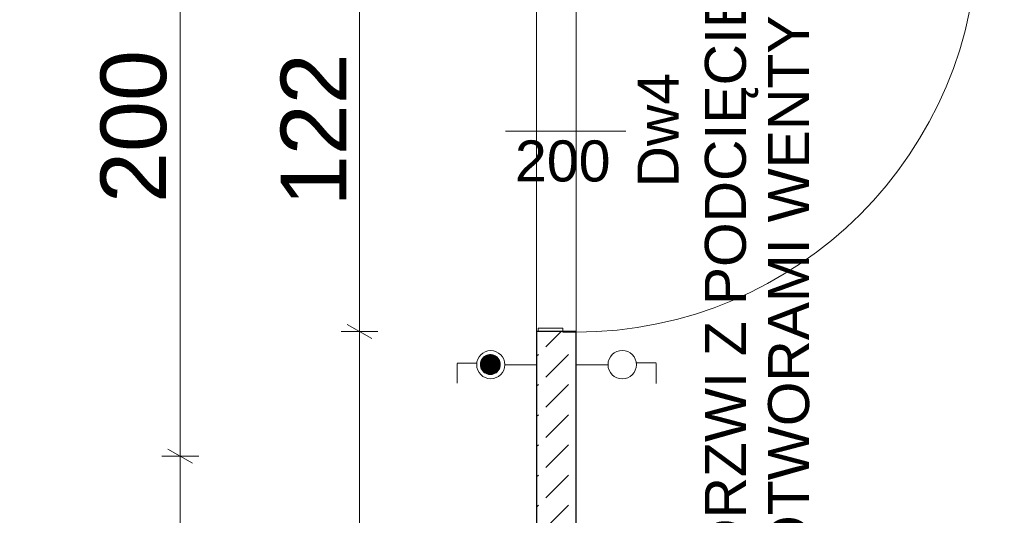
# Model space of a CAD drawing. Header units: centimetres. Extents: x -25572 to 23555, y -2435 to 15405.
# Tile 79 of 134: x 8306 to 8606, y 4508 to 4659. Entities that reach past the tile are written whole.
import ezdxf

# ---------------------------------------------------------------- set-up
doc = ezdxf.new("R2010")
doc.units = ezdxf.units.CM
doc.header["$MEASUREMENT"] = 0
for name, color, linetype, lineweight in [('820-G Rysunki Obrazki_Nr_pióra__1', 7, 'Continuous', 13), ('820-G Rysunki Obrazki_Nr_pióra__4', 7, 'Continuous', 13), ('Nowe_220-A Ściany_Nr_pióra__169', 7, 'Continuous', 5), ('Nowe_220-A Ściany_Nr_pióra__20', 1, 'Continuous', 13), ('Nowe_220-A Ściany_Nr_pióra__23', 7, 'Continuous', 15), ('Nowe_220-A Ściany_Nr_pióra__27', 7, 'Continuous', 25), ('Nowe_220-A Ściany_Nr_pióra__3', 7, 'Continuous', 13), ('Nowe_220-A Ściany_Nr_pióra__7', 7, 'Continuous', 13), ('Nowe_299-A Wymiary Opisy_Nr_pióra__161', 7, 'Continuous', 5), ('Nowe_299-A Wymiary Opisy_Nr_pióra__41', 7, 'Continuous', 15)]:
    doc.layers.add(name, color=color, linetype=linetype, lineweight=lineweight)
doc.layers.add('Nowe_220-A Ściany_Nr_pióra__45', color=7, linetype='Continuous', lineweight=15, true_color=0x40a5ff)
doc.layers.add('Nowe_299-A Wymiary Opisy', color=7, linetype='Continuous')
doc.styles.add('STYL_AUTOMATYCZNY_11', font='arial.ttf')
doc.styles.add('STYL_AUTOMATYCZNY_6', font='arial.ttf')
doc.dimstyles.new('STYL_AUTOMATYCZNY__2', dxfattribs={"dimtxt": 20, "dimasz": 5.7, "dimexe": 0.18, "dimexo": 0.0625, "dimgap": 0, "dimtad": 1, "dimdec": 0, "dimzin": 0, "dimdsep": 46, "dimtxsty": 'STYL_AUTOMATYCZNY_11', "dimblk": 'ARROWHEAD_2', "dimblk1": 'ARROWHEAD_2', "dimblk2": 'ARROWHEAD_2', "dimcen": 0.09, "dimse1": 1, "dimse2": 1, "dimclrd": 7, "dimclre": 7, "dimclrt": 7, "dimadec": 1, "dimazin": 0, "dimtfac": 1, "dimtdec": 4, "dimtmove": 0, "dimatfit": 3, "dimfxl": 0, "dimtolj": 1, "dimtzin": 0, "dimarcsym": 0})

# ---------------------------------------------------------------- blocks, each defined once
blk = doc.blocks.new('*D56')
at = {"layer": 'Nowe_299-A Wymiary Opisy_Nr_pióra__161', "color": 7, "linetype": 'Continuous', "lineweight": 5}
for p, q in [((8405.65, 4566.3), (8413.15, 4561.97)), ((8415.03, 4564.14), (8403.78, 4564.14)), ((8409.4, 4398.14), (8409.4, 4564.14)), ((8415.03, 4398.14), (8403.78, 4398.14)), ((8405.65, 4400.3), (8413.15, 4395.97)), ((8409.4, 4394.47), (8409.4, 4398.14))]:
    blk.add_line(p, q, dxfattribs=at)
at = {"layer": 'Nowe_299-A Wymiary Opisy_Nr_pióra__41', "color": 7, "lineweight": 15, "insert": (8405.4, 4458.26), "char_height": 20, "attachment_point": 7, "rotation": 90, "style": 'STYL_AUTOMATYCZNY_11'}
blk.add_mtext('\\A1;{\\pql;\\fArial|b0|i0|c238|p0;\\W1.000000;166}', dxfattribs=at)
blk = doc.blocks.new('ARROWHEAD_2')
at = {"color": 0, "linetype": 'Continuous', "lineweight": 0}
for p, q in [((-0.378, -0.655), (0.378, 0.655)), ((0, 0), (-1, 0))]:
    blk.add_line(p, q, dxfattribs=at)
blk = doc.blocks.new('*D57')
at = {"layer": 'Nowe_299-A Wymiary Opisy_Nr_pióra__161', "color": 7, "linetype": 'Continuous', "lineweight": 5}
for p, q in [((8415.03, 4686.14), (8403.78, 4686.14)), ((8405.65, 4688.3), (8413.15, 4683.97)), ((8409.4, 4564.14), (8409.4, 4686.14)), ((8405.65, 4566.3), (8413.15, 4561.97)), ((8415.03, 4564.14), (8403.78, 4564.14))]:
    blk.add_line(p, q, dxfattribs=at)
at = {"layer": 'Nowe_299-A Wymiary Opisy_Nr_pióra__41', "color": 7, "lineweight": 15, "insert": (8405.4, 4602.26), "char_height": 20, "attachment_point": 7, "rotation": 90, "style": 'STYL_AUTOMATYCZNY_11'}
blk.add_mtext('\\A1;{\\pql;\\fArial|b0|i0|c238|p0;\\W1.000000;122}', dxfattribs=at)
blk = doc.blocks.new('*D61')
at = {"layer": 'Nowe_299-A Wymiary Opisy_Nr_pióra__161', "color": 7, "linetype": 'Continuous', "lineweight": 5}
for p, q in [((8351.03, 4528.3), (8358.53, 4523.97)), ((8360.41, 4526.14), (8349.16, 4526.14)), ((8354.78, 4398.14), (8354.78, 4526.14)), ((8360.41, 4398.14), (8349.16, 4398.14)), ((8351.03, 4400.3), (8358.53, 4395.97)), ((8354.78, 4394.47), (8354.78, 4398.14))]:
    blk.add_line(p, q, dxfattribs=at)
at = {"layer": 'Nowe_299-A Wymiary Opisy_Nr_pióra__41', "color": 7, "lineweight": 15, "insert": (8350.78, 4439.26), "char_height": 20, "attachment_point": 7, "rotation": 90, "style": 'STYL_AUTOMATYCZNY_11'}
blk.add_mtext('\\A1;{\\pql;\\fArial|b0|i0|c238|p0;\\W1.000000;128}', dxfattribs=at)
blk = doc.blocks.new('*D62')
at = {"layer": 'Nowe_299-A Wymiary Opisy_Nr_pióra__161', "color": 7, "linetype": 'Continuous', "lineweight": 5}
for p, q in [((8351.03, 4728.3), (8358.53, 4723.97)), ((8360.41, 4726.14), (8349.16, 4726.14)), ((8354.78, 4526.14), (8354.78, 4726.14)), ((8351.03, 4528.3), (8358.53, 4523.97)), ((8360.41, 4526.14), (8349.16, 4526.14))]:
    blk.add_line(p, q, dxfattribs=at)
at = {"layer": 'Nowe_299-A Wymiary Opisy_Nr_pióra__41', "color": 7, "lineweight": 15, "insert": (8350.78, 4603.26), "char_height": 20, "attachment_point": 7, "rotation": 90, "style": 'STYL_AUTOMATYCZNY_11'}
blk.add_mtext('\\A1;{\\pql;\\fArial|b0|i0|c238|p0;\\W1.000000;200}', dxfattribs=at)

msp = doc.modelspace()

# ---------------------------------------------------------------- hatches: boundary and pattern name
at = {"layer": '820-G Rysunki Obrazki_Nr_pióra__1', "linetype": 'Continuous', "lineweight": 13}
for points in [[(8450.06, 4556.98), (8448.49, 4556.98), (8448.75, 4557.03)], [(8449.8, 4557.03), (8448.75, 4557.03), (8449.01, 4557.07)], [(8449.8, 4557.03), (8450.06, 4556.98), (8448.75, 4557.03)], [(8449.54, 4557.07), (8449.8, 4557.03), (8449.01, 4557.07)], [(8452.31, 4554.05), (8446.25, 4554.05), (8446.26, 4554.31)], [(8452.31, 4554.05), (8452.29, 4553.79), (8446.25, 4554.05)], [(8452.29, 4553.79), (8446.26, 4553.79), (8446.25, 4554.05)], [(8452.29, 4554.31), (8446.26, 4554.31), (8446.29, 4554.58)], [(8452.29, 4554.31), (8452.31, 4554.05), (8446.26, 4554.31)], [(8452.26, 4554.58), (8446.29, 4554.58), (8446.35, 4554.83)], [(8452.26, 4554.58), (8452.29, 4554.31), (8446.29, 4554.58)], [(8452.2, 4554.83), (8446.35, 4554.83), (8446.43, 4555.09)], [(8452.2, 4554.83), (8452.26, 4554.58), (8446.35, 4554.83)], [(8452.12, 4555.09), (8446.43, 4555.09), (8446.53, 4555.33)], [(8452.12, 4555.09), (8452.2, 4554.83), (8446.43, 4555.09)], [(8452.02, 4555.33), (8446.53, 4555.33), (8446.65, 4555.56)], [(8452.02, 4555.33), (8452.12, 4555.09), (8446.53, 4555.33)], [(8451.9, 4555.56), (8446.65, 4555.56), (8446.79, 4555.79)], [(8451.9, 4555.56), (8452.02, 4555.33), (8446.65, 4555.56)], [(8451.76, 4555.79), (8446.79, 4555.79), (8446.95, 4556)], [(8451.76, 4555.79), (8451.9, 4555.56), (8446.79, 4555.79)], [(8451.6, 4556), (8446.95, 4556), (8447.13, 4556.19)], [(8451.6, 4556), (8451.76, 4555.79), (8446.95, 4556)], [(8451.42, 4556.19), (8447.13, 4556.19), (8447.33, 4556.37)], [(8451.42, 4556.19), (8451.6, 4556), (8447.13, 4556.19)], [(8451.22, 4556.37), (8447.33, 4556.37), (8447.54, 4556.53)], [(8451.22, 4556.37), (8451.42, 4556.19), (8447.33, 4556.37)], [(8451.01, 4556.53), (8447.54, 4556.53), (8447.76, 4556.67)], [(8451.01, 4556.53), (8451.22, 4556.37), (8447.54, 4556.53)], [(8450.79, 4556.67), (8447.76, 4556.67), (8448, 4556.8)], [(8450.79, 4556.67), (8451.01, 4556.53), (8447.76, 4556.67)], [(8450.56, 4556.8), (8448, 4556.8), (8448.24, 4556.9)], [(8450.56, 4556.8), (8450.79, 4556.67), (8448, 4556.8)], [(8450.31, 4556.9), (8448.24, 4556.9), (8448.49, 4556.98)], [(8450.31, 4556.9), (8450.56, 4556.8), (8448.24, 4556.9)], [(8450.06, 4556.98), (8450.31, 4556.9), (8448.49, 4556.98)], [(8452.29, 4553.79), (8452.26, 4553.52), (8446.26, 4553.79)], [(8452.26, 4553.52), (8446.29, 4553.52), (8446.26, 4553.79)], [(8452.26, 4553.52), (8452.2, 4553.27), (8446.29, 4553.52)], [(8452.2, 4553.27), (8446.35, 4553.27), (8446.29, 4553.52)], [(8452.2, 4553.27), (8452.12, 4553.01), (8446.35, 4553.27)], [(8452.12, 4553.01), (8446.43, 4553.01), (8446.35, 4553.27)], [(8452.12, 4553.01), (8452.02, 4552.77), (8446.43, 4553.01)], [(8452.02, 4552.77), (8446.53, 4552.77), (8446.43, 4553.01)], [(8452.02, 4552.77), (8451.9, 4552.53), (8446.53, 4552.77)], [(8451.9, 4552.53), (8446.65, 4552.53), (8446.53, 4552.77)], [(8451.9, 4552.53), (8451.76, 4552.31), (8446.65, 4552.53)], [(8451.76, 4552.31), (8446.79, 4552.31), (8446.65, 4552.53)], [(8451.76, 4552.31), (8451.6, 4552.1), (8446.79, 4552.31)], [(8451.6, 4552.1), (8446.95, 4552.1), (8446.79, 4552.31)], [(8451.6, 4552.1), (8451.42, 4551.91), (8446.95, 4552.1)], [(8451.42, 4551.91), (8447.13, 4551.91), (8446.95, 4552.1)], [(8451.42, 4551.91), (8451.22, 4551.73), (8447.13, 4551.91)], [(8451.22, 4551.73), (8447.33, 4551.73), (8447.13, 4551.91)], [(8451.22, 4551.73), (8451.01, 4551.57), (8447.33, 4551.73)], [(8451.01, 4551.57), (8447.54, 4551.57), (8447.33, 4551.73)], [(8451.01, 4551.57), (8450.79, 4551.43), (8447.54, 4551.57)], [(8450.79, 4551.43), (8447.76, 4551.43), (8447.54, 4551.57)], [(8450.79, 4551.43), (8450.56, 4551.3), (8447.76, 4551.43)], [(8450.56, 4551.3), (8448, 4551.3), (8447.76, 4551.43)], [(8450.56, 4551.3), (8450.31, 4551.2), (8448, 4551.3)], [(8450.31, 4551.2), (8448.24, 4551.2), (8448, 4551.3)], [(8450.31, 4551.2), (8450.06, 4551.12), (8448.24, 4551.2)], [(8450.06, 4551.12), (8448.49, 4551.12), (8448.24, 4551.2)], [(8450.06, 4551.12), (8449.8, 4551.07), (8448.49, 4551.12)], [(8449.8, 4551.07), (8448.75, 4551.07), (8448.49, 4551.12)], [(8449.8, 4551.07), (8449.54, 4551.03), (8448.75, 4551.07)], [(8449.54, 4551.03), (8449.01, 4551.03), (8448.75, 4551.07)]]:
    msp.add_hatch(color=7, dxfattribs=at).paths.add_polyline_path(points)
at = {"layer": 'Nowe_220-A Ściany_Nr_pióra__169', "linetype": 'Continuous', "lineweight": 5}
h = msp.add_hatch(dxfattribs=at)
h.set_pattern_fill('Beton', style=0, pattern_type=2)
h.set_pattern_definition([(45, (0, 0), (-9.192388, 9.192388), [9.75, -3.25]), (45, (0, 9.192), (-9.192388, 9.192388), [9.75, -3.25])])
h.paths.add_polyline_path([(8475.38, 4564.14), (8463.38, 4564.14), (8463.38, 4398.14), (8475.38, 4398.14)])

# ---------------------------------------------------------------- linework, layer by layer
at = {"layer": '820-G Rysunki Obrazki_Nr_pióra__4', "color": 7, "linetype": 'Continuous', "lineweight": 13}
for p, q in [((8448.49, 4556.98), (8448.75, 4557.03)), ((8448.75, 4557.03), (8449.01, 4557.07)), ((8449.8, 4557.03), (8448.75, 4557.03)), ((8450.06, 4556.98), (8448.75, 4557.03)), ((8448.75, 4557.03), (8449.8, 4557.03)), ((8448.75, 4557.03), (8450.06, 4556.98)), ((8449.01, 4557.07), (8449.28, 4557.08)), ((8449.54, 4557.07), (8449.01, 4557.07)), ((8449.8, 4557.03), (8449.01, 4557.07)), ((8449.01, 4557.07), (8449.54, 4557.07)), ((8449.01, 4557.07), (8449.8, 4557.03)), ((8449.28, 4557.08), (8449.54, 4557.07)), ((8449.54, 4557.07), (8449.8, 4557.03)), ((8449.8, 4557.03), (8450.06, 4556.98)), ((8439.17, 4554.52), (8445, 4554.52)), ((8439.17, 4554.35), (8439.17, 4548.34)), ((8446.25, 4554.05), (8446.26, 4554.31)), ((8452.31, 4554.05), (8446.25, 4554.05)), ((8452.29, 4553.79), (8446.25, 4554.05)), ((8446.25, 4554.05), (8452.31, 4554.05)), ((8446.26, 4553.79), (8446.25, 4554.05)), ((8446.25, 4554.05), (8452.29, 4553.79)), ((8446.26, 4554.31), (8446.29, 4554.58)), ((8452.29, 4554.31), (8446.26, 4554.31)), ((8452.31, 4554.05), (8446.26, 4554.31)), ((8446.26, 4554.31), (8452.29, 4554.31)), ((8446.26, 4554.31), (8452.31, 4554.05)), ((8446.29, 4554.58), (8446.35, 4554.83)), ((8452.26, 4554.58), (8446.29, 4554.58)), ((8452.29, 4554.31), (8446.29, 4554.58)), ((8446.29, 4554.58), (8452.26, 4554.58)), ((8446.29, 4554.58), (8452.29, 4554.31)), ((8446.35, 4554.83), (8446.43, 4555.09)), ((8452.2, 4554.83), (8446.35, 4554.83)), ((8452.26, 4554.58), (8446.35, 4554.83)), ((8446.35, 4554.83), (8452.2, 4554.83)), ((8446.35, 4554.83), (8452.26, 4554.58)), ((8446.43, 4555.09), (8446.53, 4555.33)), ((8452.12, 4555.09), (8446.43, 4555.09)), ((8452.2, 4554.83), (8446.43, 4555.09)), ((8446.43, 4555.09), (8452.12, 4555.09)), ((8446.43, 4555.09), (8452.2, 4554.83)), ((8446.53, 4555.33), (8446.65, 4555.56)), ((8452.02, 4555.33), (8446.53, 4555.33)), ((8452.12, 4555.09), (8446.53, 4555.33)), ((8446.53, 4555.33), (8452.02, 4555.33)), ((8446.53, 4555.33), (8452.12, 4555.09)), ((8446.65, 4555.56), (8446.79, 4555.79)), ((8451.9, 4555.56), (8446.65, 4555.56)), ((8452.02, 4555.33), (8446.65, 4555.56)), ((8446.65, 4555.56), (8451.9, 4555.56)), ((8446.65, 4555.56), (8452.02, 4555.33)), ((8446.79, 4555.79), (8446.95, 4556)), ((8451.76, 4555.79), (8446.79, 4555.79)), ((8451.9, 4555.56), (8446.79, 4555.79)), ((8446.79, 4555.79), (8451.76, 4555.79)), ((8446.79, 4555.79), (8451.9, 4555.56)), ((8446.95, 4556), (8447.13, 4556.19)), ((8451.6, 4556), (8446.95, 4556)), ((8451.76, 4555.79), (8446.95, 4556)), ((8446.95, 4556), (8451.6, 4556)), ((8446.95, 4556), (8451.76, 4555.79)), ((8447.13, 4556.19), (8447.33, 4556.37)), ((8451.42, 4556.19), (8447.13, 4556.19)), ((8451.6, 4556), (8447.13, 4556.19)), ((8447.13, 4556.19), (8451.42, 4556.19)), ((8447.13, 4556.19), (8451.6, 4556)), ((8447.33, 4556.37), (8447.54, 4556.53)), ((8451.22, 4556.37), (8447.33, 4556.37)), ((8451.42, 4556.19), (8447.33, 4556.37)), ((8447.33, 4556.37), (8451.22, 4556.37)), ((8447.33, 4556.37), (8451.42, 4556.19)), ((8447.54, 4556.53), (8447.76, 4556.67)), ((8451.01, 4556.53), (8447.54, 4556.53)), ((8451.22, 4556.37), (8447.54, 4556.53)), ((8447.54, 4556.53), (8451.01, 4556.53)), ((8447.54, 4556.53), (8451.22, 4556.37)), ((8447.76, 4556.67), (8448, 4556.8)), ((8450.79, 4556.67), (8447.76, 4556.67)), ((8451.01, 4556.53), (8447.76, 4556.67)), ((8447.76, 4556.67), (8450.79, 4556.67)), ((8447.76, 4556.67), (8451.01, 4556.53)), ((8448, 4556.8), (8448.24, 4556.9)), ((8450.56, 4556.8), (8448, 4556.8)), ((8450.79, 4556.67), (8448, 4556.8)), ((8448, 4556.8), (8450.56, 4556.8)), ((8448, 4556.8), (8450.79, 4556.67)), ((8448.24, 4556.9), (8448.49, 4556.98)), ((8450.31, 4556.9), (8448.24, 4556.9)), ((8450.56, 4556.8), (8448.24, 4556.9)), ((8448.24, 4556.9), (8450.31, 4556.9)), ((8448.24, 4556.9), (8450.56, 4556.8)), ((8450.06, 4556.98), (8448.49, 4556.98)), ((8450.31, 4556.9), (8448.49, 4556.98)), ((8448.49, 4556.98), (8450.06, 4556.98)), ((8448.49, 4556.98), (8450.31, 4556.9)), ((8450.06, 4556.98), (8450.31, 4556.9)), ((8450.31, 4556.9), (8450.56, 4556.8)), ((8450.56, 4556.8), (8450.79, 4556.67)), ((8450.79, 4556.67), (8451.01, 4556.53)), ((8451.01, 4556.53), (8451.22, 4556.37)), ((8451.22, 4556.37), (8451.42, 4556.19)), ((8451.42, 4556.19), (8451.6, 4556)), ((8451.6, 4556), (8451.76, 4555.79)), ((8451.76, 4555.79), (8451.9, 4555.56)), ((8451.9, 4555.56), (8452.02, 4555.33)), ((8452.02, 4555.33), (8452.12, 4555.09)), ((8452.12, 4555.09), (8452.2, 4554.83)), ((8452.2, 4554.83), (8452.26, 4554.58)), ((8452.26, 4554.58), (8452.29, 4554.31)), ((8452.29, 4554.31), (8452.31, 4554.05)), ((8452.31, 4554.05), (8452.29, 4553.79)), ((8453.59, 4554.01), (8463.38, 4554.01)), ((8485.24, 4554.01), (8475.38, 4554.01)), ((8499.79, 4554.53), (8493.9, 4554.53)), ((8499.79, 4554.36), (8499.79, 4548.3)), ((8452.29, 4553.79), (8446.26, 4553.79)), ((8452.26, 4553.52), (8446.26, 4553.79)), ((8446.26, 4553.79), (8452.29, 4553.79)), ((8446.29, 4553.52), (8446.26, 4553.79)), ((8446.26, 4553.79), (8452.26, 4553.52)), ((8452.26, 4553.52), (8446.29, 4553.52)), ((8452.2, 4553.27), (8446.29, 4553.52)), ((8446.29, 4553.52), (8452.26, 4553.52)), ((8446.35, 4553.27), (8446.29, 4553.52)), ((8446.29, 4553.52), (8452.2, 4553.27)), ((8452.2, 4553.27), (8446.35, 4553.27)), ((8452.12, 4553.01), (8446.35, 4553.27)), ((8446.35, 4553.27), (8452.2, 4553.27)), ((8446.43, 4553.01), (8446.35, 4553.27)), ((8446.35, 4553.27), (8452.12, 4553.01)), ((8452.12, 4553.01), (8446.43, 4553.01)), ((8452.02, 4552.77), (8446.43, 4553.01)), ((8446.43, 4553.01), (8452.12, 4553.01)), ((8446.53, 4552.77), (8446.43, 4553.01)), ((8446.43, 4553.01), (8452.02, 4552.77)), ((8452.02, 4552.77), (8446.53, 4552.77)), ((8451.9, 4552.53), (8446.53, 4552.77)), ((8446.53, 4552.77), (8452.02, 4552.77)), ((8446.65, 4552.53), (8446.53, 4552.77)), ((8446.53, 4552.77), (8451.9, 4552.53)), ((8451.9, 4552.53), (8446.65, 4552.53)), ((8451.76, 4552.31), (8446.65, 4552.53)), ((8446.65, 4552.53), (8451.9, 4552.53)), ((8446.79, 4552.31), (8446.65, 4552.53)), ((8446.65, 4552.53), (8451.76, 4552.31)), ((8451.76, 4552.31), (8446.79, 4552.31)), ((8451.6, 4552.1), (8446.79, 4552.31)), ((8446.79, 4552.31), (8451.76, 4552.31)), ((8446.95, 4552.1), (8446.79, 4552.31)), ((8446.79, 4552.31), (8451.6, 4552.1)), ((8451.6, 4552.1), (8446.95, 4552.1)), ((8451.42, 4551.91), (8446.95, 4552.1)), ((8446.95, 4552.1), (8451.6, 4552.1)), ((8447.13, 4551.91), (8446.95, 4552.1)), ((8446.95, 4552.1), (8451.42, 4551.91)), ((8451.42, 4551.91), (8447.13, 4551.91)), ((8451.22, 4551.73), (8447.13, 4551.91)), ((8447.13, 4551.91), (8451.42, 4551.91)), ((8447.33, 4551.73), (8447.13, 4551.91)), ((8447.13, 4551.91), (8451.22, 4551.73)), ((8451.22, 4551.73), (8447.33, 4551.73)), ((8451.01, 4551.57), (8447.33, 4551.73)), ((8447.33, 4551.73), (8451.22, 4551.73)), ((8447.54, 4551.57), (8447.33, 4551.73)), ((8447.33, 4551.73), (8451.01, 4551.57)), ((8451.01, 4551.57), (8447.54, 4551.57)), ((8450.79, 4551.43), (8447.54, 4551.57)), ((8447.54, 4551.57), (8451.01, 4551.57)), ((8447.76, 4551.43), (8447.54, 4551.57)), ((8447.54, 4551.57), (8450.79, 4551.43)), ((8450.79, 4551.43), (8447.76, 4551.43)), ((8450.56, 4551.3), (8447.76, 4551.43)), ((8447.76, 4551.43), (8450.79, 4551.43)), ((8448, 4551.3), (8447.76, 4551.43)), ((8447.76, 4551.43), (8450.56, 4551.3)), ((8450.56, 4551.3), (8448, 4551.3)), ((8450.31, 4551.2), (8448, 4551.3)), ((8448, 4551.3), (8450.56, 4551.3)), ((8448.24, 4551.2), (8448, 4551.3)), ((8448, 4551.3), (8450.31, 4551.2)), ((8450.31, 4551.2), (8448.24, 4551.2)), ((8450.06, 4551.12), (8448.24, 4551.2)), ((8448.24, 4551.2), (8450.31, 4551.2)), ((8448.49, 4551.12), (8448.24, 4551.2)), ((8448.24, 4551.2), (8450.06, 4551.12)), ((8450.06, 4551.12), (8448.49, 4551.12)), ((8449.8, 4551.07), (8448.49, 4551.12)), ((8448.49, 4551.12), (8450.06, 4551.12)), ((8448.75, 4551.07), (8448.49, 4551.12)), ((8448.49, 4551.12), (8449.8, 4551.07)), ((8449.8, 4551.07), (8448.75, 4551.07)), ((8449.54, 4551.03), (8448.75, 4551.07)), ((8448.75, 4551.07), (8449.8, 4551.07)), ((8449.01, 4551.03), (8448.75, 4551.07)), ((8448.75, 4551.07), (8449.54, 4551.03)), ((8449.54, 4551.03), (8449.01, 4551.03)), ((8449.28, 4551.02), (8449.01, 4551.03)), ((8449.01, 4551.03), (8449.54, 4551.03)), ((8449.54, 4551.03), (8449.28, 4551.02)), ((8449.8, 4551.07), (8449.54, 4551.03)), ((8450.06, 4551.12), (8449.8, 4551.07)), ((8450.31, 4551.2), (8450.06, 4551.12)), ((8450.56, 4551.3), (8450.31, 4551.2)), ((8450.79, 4551.43), (8450.56, 4551.3)), ((8451.01, 4551.57), (8450.79, 4551.43)), ((8451.22, 4551.73), (8451.01, 4551.57)), ((8451.42, 4551.91), (8451.22, 4551.73)), ((8451.6, 4552.1), (8451.42, 4551.91)), ((8451.76, 4552.31), (8451.6, 4552.1)), ((8451.9, 4552.53), (8451.76, 4552.31)), ((8452.02, 4552.77), (8451.9, 4552.53)), ((8452.12, 4553.01), (8452.02, 4552.77)), ((8452.2, 4553.27), (8452.12, 4553.01)), ((8452.26, 4553.52), (8452.2, 4553.27)), ((8452.29, 4553.79), (8452.26, 4553.52))]:
    msp.add_line(p, q, dxfattribs=at)
for points in [[(8448.49, 4556.98), (8448.75, 4557.03), (8450.06, 4556.98)], [(8448.75, 4557.03), (8449.01, 4557.07), (8449.8, 4557.03)], [(8450.06, 4556.98), (8448.75, 4557.03), (8449.8, 4557.03)], [(8449.01, 4557.07), (8449.28, 4557.08), (8449.54, 4557.07)], [(8449.8, 4557.03), (8449.01, 4557.07), (8449.54, 4557.07)], [(8446.25, 4554.05), (8446.26, 4554.31), (8452.31, 4554.05)], [(8452.29, 4553.79), (8446.25, 4554.05), (8452.31, 4554.05)], [(8446.26, 4553.79), (8446.25, 4554.05), (8452.29, 4553.79)], [(8446.26, 4554.31), (8446.29, 4554.58), (8452.29, 4554.31)], [(8452.31, 4554.05), (8446.26, 4554.31), (8452.29, 4554.31)], [(8446.29, 4554.58), (8446.35, 4554.83), (8452.26, 4554.58)], [(8452.29, 4554.31), (8446.29, 4554.58), (8452.26, 4554.58)], [(8446.35, 4554.83), (8446.43, 4555.09), (8452.2, 4554.83)], [(8452.26, 4554.58), (8446.35, 4554.83), (8452.2, 4554.83)], [(8446.43, 4555.09), (8446.53, 4555.33), (8452.12, 4555.09)], [(8452.2, 4554.83), (8446.43, 4555.09), (8452.12, 4555.09)], [(8446.53, 4555.33), (8446.65, 4555.56), (8452.02, 4555.33)], [(8452.12, 4555.09), (8446.53, 4555.33), (8452.02, 4555.33)], [(8446.65, 4555.56), (8446.79, 4555.79), (8451.9, 4555.56)], [(8452.02, 4555.33), (8446.65, 4555.56), (8451.9, 4555.56)], [(8446.79, 4555.79), (8446.95, 4556), (8451.76, 4555.79)], [(8451.9, 4555.56), (8446.79, 4555.79), (8451.76, 4555.79)], [(8446.95, 4556), (8447.13, 4556.19), (8451.6, 4556)], [(8451.76, 4555.79), (8446.95, 4556), (8451.6, 4556)], [(8447.13, 4556.19), (8447.33, 4556.37), (8451.42, 4556.19)], [(8451.6, 4556), (8447.13, 4556.19), (8451.42, 4556.19)], [(8447.33, 4556.37), (8447.54, 4556.53), (8451.22, 4556.37)], [(8451.42, 4556.19), (8447.33, 4556.37), (8451.22, 4556.37)], [(8447.54, 4556.53), (8447.76, 4556.67), (8451.01, 4556.53)], [(8451.22, 4556.37), (8447.54, 4556.53), (8451.01, 4556.53)], [(8447.76, 4556.67), (8448, 4556.8), (8450.79, 4556.67)], [(8451.01, 4556.53), (8447.76, 4556.67), (8450.79, 4556.67)], [(8448, 4556.8), (8448.24, 4556.9), (8450.56, 4556.8)], [(8450.79, 4556.67), (8448, 4556.8), (8450.56, 4556.8)], [(8448.24, 4556.9), (8448.49, 4556.98), (8450.31, 4556.9)], [(8450.56, 4556.8), (8448.24, 4556.9), (8450.31, 4556.9)], [(8450.31, 4556.9), (8448.49, 4556.98), (8450.06, 4556.98)], [(8452.26, 4553.52), (8446.26, 4553.79), (8452.29, 4553.79)], [(8446.29, 4553.52), (8446.26, 4553.79), (8452.26, 4553.52)], [(8452.2, 4553.27), (8446.29, 4553.52), (8452.26, 4553.52)], [(8446.35, 4553.27), (8446.29, 4553.52), (8452.2, 4553.27)], [(8452.12, 4553.01), (8446.35, 4553.27), (8452.2, 4553.27)], [(8446.43, 4553.01), (8446.35, 4553.27), (8452.12, 4553.01)], [(8452.02, 4552.77), (8446.43, 4553.01), (8452.12, 4553.01)], [(8446.53, 4552.77), (8446.43, 4553.01), (8452.02, 4552.77)], [(8451.9, 4552.53), (8446.53, 4552.77), (8452.02, 4552.77)], [(8446.65, 4552.53), (8446.53, 4552.77), (8451.9, 4552.53)], [(8451.76, 4552.31), (8446.65, 4552.53), (8451.9, 4552.53)], [(8446.79, 4552.31), (8446.65, 4552.53), (8451.76, 4552.31)], [(8451.6, 4552.1), (8446.79, 4552.31), (8451.76, 4552.31)], [(8446.95, 4552.1), (8446.79, 4552.31), (8451.6, 4552.1)], [(8451.42, 4551.91), (8446.95, 4552.1), (8451.6, 4552.1)], [(8447.13, 4551.91), (8446.95, 4552.1), (8451.42, 4551.91)], [(8451.22, 4551.73), (8447.13, 4551.91), (8451.42, 4551.91)], [(8447.33, 4551.73), (8447.13, 4551.91), (8451.22, 4551.73)], [(8451.01, 4551.57), (8447.33, 4551.73), (8451.22, 4551.73)], [(8447.54, 4551.57), (8447.33, 4551.73), (8451.01, 4551.57)], [(8450.79, 4551.43), (8447.54, 4551.57), (8451.01, 4551.57)], [(8447.76, 4551.43), (8447.54, 4551.57), (8450.79, 4551.43)], [(8450.56, 4551.3), (8447.76, 4551.43), (8450.79, 4551.43)], [(8448, 4551.3), (8447.76, 4551.43), (8450.56, 4551.3)], [(8450.31, 4551.2), (8448, 4551.3), (8450.56, 4551.3)], [(8448.24, 4551.2), (8448, 4551.3), (8450.31, 4551.2)], [(8450.06, 4551.12), (8448.24, 4551.2), (8450.31, 4551.2)], [(8448.49, 4551.12), (8448.24, 4551.2), (8450.06, 4551.12)], [(8449.8, 4551.07), (8448.49, 4551.12), (8450.06, 4551.12)], [(8448.75, 4551.07), (8448.49, 4551.12), (8449.8, 4551.07)], [(8449.54, 4551.03), (8448.75, 4551.07), (8449.8, 4551.07)], [(8449.01, 4551.03), (8448.75, 4551.07), (8449.54, 4551.03)], [(8449.28, 4551.02), (8449.01, 4551.03), (8449.54, 4551.03)]]:
    msp.add_lwpolyline(points, close=True, dxfattribs=at)
for centre, radius in [((8449.41, 4554.01), 4.29), ((8489.46, 4554.01), 4.33)]:
    msp.add_circle(centre, radius, dxfattribs=at)
at = {"layer": 'Nowe_220-A Ściany_Nr_pióra__20', "color": 1, "linetype": 'Continuous', "lineweight": 13}
for p, q in [((8463.38, 4851.14), (8463.38, 4398.14)), ((8475.38, 4851.14), (8475.38, 4398.14))]:
    msp.add_line(p, q, dxfattribs=at)
at = {"layer": 'Nowe_220-A Ściany_Nr_pióra__23', "color": 7, "linetype": 'Continuous', "lineweight": 15}
for p, q in [((8463.88, 4565.14), (8471.38, 4565.14)), ((8463.88, 4564.14), (8463.88, 4565.14)), ((8475.38, 4564.14), (8463.88, 4564.14)), ((8471.38, 4565.14), (8471.38, 4563.94)), ((8471.38, 4563.94), (8475.38, 4563.94)), ((8475.38, 4563.94), (8475.38, 4564.14))]:
    msp.add_line(p, q, dxfattribs=at)
at = {"layer": 'Nowe_220-A Ściany_Nr_pióra__27', "color": 7, "linetype": 'Continuous', "lineweight": 25}
for p, q in [((8463.88, 4564.14), (8463.38, 4564.14)), ((8463.88, 4564.14), (8463.38, 4564.14)), ((8475.38, 4564.14), (8463.88, 4564.14)), ((8475.38, 4564.14), (8463.88, 4564.14)), ((8475.38, 4564.14), (8463.88, 4564.14))]:
    msp.add_line(p, q, dxfattribs=at)
for points in [[(8463.38, 4564.14), (8463.38, 4398.14)], [(8475.38, 4398.14), (8475.38, 4564.14)]]:
    msp.add_lwpolyline(points, dxfattribs=at)
at = {"layer": 'Nowe_220-A Ściany_Nr_pióra__3', "color": 7, "linetype": 'Continuous', "lineweight": 13}
msp.add_arc((8475.38, 4686.34), 122.4, 270, 0, dxfattribs=at)
at = {"layer": 'Nowe_220-A Ściany_Nr_pióra__45', "color": 161, "linetype": 'Continuous', "lineweight": 15, "true_color": 0x40a5ff}
msp.add_line((8490.55, 4625.14), (8453.92, 4625.14), dxfattribs=at)

# ---------------------------------------------------------------- texts
at = {"layer": 'Nowe_220-A Ściany_Nr_pióra__7', "color": 7, "linetype": 'Continuous', "lineweight": 13, "insert": (8546.57, 4494.55), "char_height": 12.5, "attachment_point": 7, "rotation": 90, "line_spacing_factor": 0.923867, "style": 'STYL_AUTOMATYCZNY_6'}
msp.add_mtext('\\A1;{\\pql;\\fArial|b0|i0|c238|p0;\\W1.000000;DRZWI Z PODCIĘCIEM LUB \\P\\pql;\\fArial|b0|i0|c238|p0;\\W1.000000;OTWORAMI WENTYLACYJNYMI}', dxfattribs=at)
at = {"layer": 'Nowe_220-A Ściany_Nr_pióra__7', "color": 7, "linetype": 'Continuous', "lineweight": 13, "insert": (8456.77, 4606.18), "char_height": 12.5, "attachment_point": 7, "style": 'STYL_AUTOMATYCZNY_6'}
msp.add_mtext('\\A1;{\\pql;\\pt0;\\fArial|b0|i0|c238|p0;\\W1.000000;200\\fArial|b0|i0|c238|p0;\\W1.000000;\\A1{\\H.66x;\\S^  ;}\\fArial|b0|i0|c238|p0;\\W1.000000;\\fArial|b0|i0|c238|p0;\\W1.000000;}', dxfattribs=at)
at = {"layer": 'Nowe_220-A Ściany_Nr_pióra__7', "color": 7, "linetype": 'Continuous', "lineweight": 13, "insert": (8506.63, 4607.99), "char_height": 12.5, "attachment_point": 7, "rotation": 90, "style": 'STYL_AUTOMATYCZNY_6'}
msp.add_mtext('\\A1;{\\pql;\\pt0;\\fArial|b0|i0|c238|p0;\\W1.000000;Dw4\\fArial|b0|i0|c238|p0;\\W1.000000;\\fArial|b0|i0|c238|p0;\\W1.000000;\\fArial|b0|i0|c238|p0;\\W1.000000;}', dxfattribs=at)

# ---------------------------------------------------------------- dimensions: what is measured, and where the dimension line sits
at = {"layer": 'Nowe_299-A Wymiary Opisy', "color": 7, "linetype": 'Continuous', "lineweight": 5}
for base, p1, p2, picture, middle in [((8354.78, 4726.14), (8245.38, 4526.14), (8245.38, 4726.14), '*D62', (8340.78, 4626.09)), ((8409.4, 4686.14), (8475.38, 4564.14), (8475.38, 4686.14), '*D57', (8395.4, 4625.09)), ((8409.4, 4564.14), (8605.88, 4398.14), (8475.38, 4564.14), '*D56', (8395.4, 4481.09)), ((8354.78, 4526.14), (8165.38, 4398.14), (8245.38, 4526.14), '*D61', (8340.78, 4462.09))]:
    dim = msp.add_linear_dim(base=base, p1=p1, p2=p2, angle=90, dimstyle='STYL_AUTOMATYCZNY__2', dxfattribs=at)
    dim.commit()
    dim.dimension.update_dxf_attribs({"geometry": picture, "text_midpoint": middle, "dimtype": 160, "text_rotation": 90})

doc.saveas('drawing.dxf')
